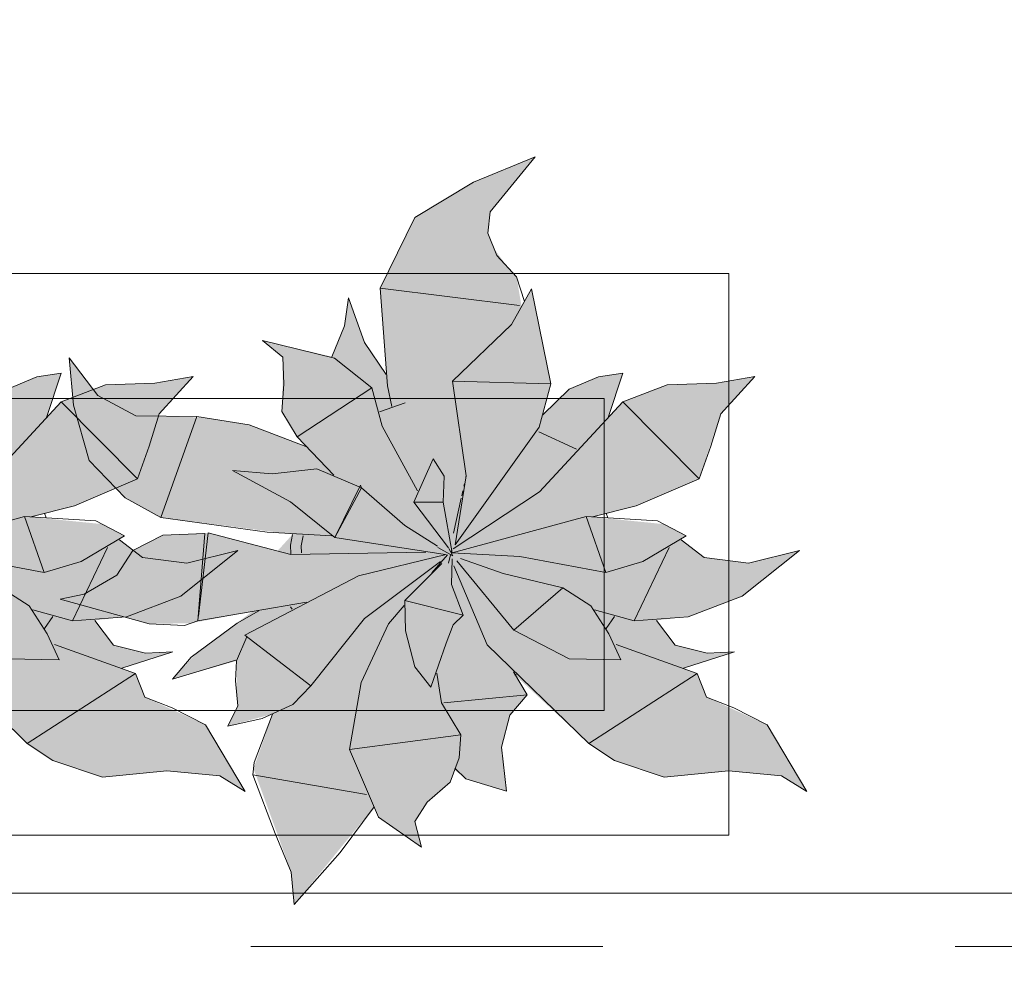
# Model space of a CAD drawing. Header units: millimetres. Extents: x -14761 to 157739, y -22400 to 107990.
# Tile 95 of 190: x 55853 to 56642, y 44942 to 45700. Entities that reach past the tile are written whole.
import ezdxf

# ---------------------------------------------------------------- set-up
doc = ezdxf.new("R2010")
doc.units = ezdxf.units.MM
doc.header["$MEASUREMENT"] = 0
doc.linetypes.add('Штриховая', pattern=[564.444447, 282.222223, -282.222223])
for name, color, linetype in [('Интерьер - Мебель', 7, 'Continuous'), ('Элемент Модели - Зона', 7, 'Continuous'), ('Элемент Модели - Оси', 7, 'Continuous')]:
    doc.layers.add(name, color=color, linetype=linetype)

msp = doc.modelspace()

# ---------------------------------------------------------------- hatches: boundary and pattern name
at = {"layer": 'Интерьер - Мебель', "linetype": 'Continuous', "lineweight": 0, "true_color": 0xffffff}
for points in [[(55816.15, 45590.04), (55766.58, 45569.75), (55719.56, 45541.55), (55691.97, 45484.92), (55696.64, 45415.74), (55680.4, 45439.77), (55666.47, 45477.04), (55663.32, 45454.63), (55653.25, 45429.87), (55597.71, 45442.97), (55613.83, 45429.53), (55613.58, 45392.45), (55613.06, 45385.9), (55625.46, 45365.63), (55632.43, 45357.88), (55585.76, 45375.64), (55550.45, 45381.26), (55501.89, 45382.48), (55465.75, 45398.95), (55442.83, 45429.04), (55446.13, 45391.12), (55458.87, 45346.78), (55487.68, 45316.74), (55516.29, 45301.15), (55621.73, 45287.56), (55609.69, 45274.34), (55554.2, 45288.77), (55517.87, 45287.01), (55493.82, 45274.6), (55480.94, 45254.94), (55454.84, 45239.68), (55435.52, 45235.53), (55506.76, 45215.81), (55540.5, 45216.41), (55589.39, 45225.74), (55544.57, 45192.32), (55525.39, 45171.52), (55576.76, 45186.17), (55576.95, 45160.26), (55577.96, 45150.21), (55569.88, 45133.99), (55605.74, 45143.6), (55590.44, 45099.78), (55620.69, 45016.93), (55623.13, 44990.9), (55687.11, 45069.31), (55690.68, 45060.93), (55724.95, 45036.89), (55719.81, 45057.52), (55729.63, 45072.91), (55748.1, 45088.94), (55751.59, 45098.75), (55760.52, 45091.61), (55793.2, 45081.72), (55789.24, 45117.09), (55795.8, 45142.64), (55809.77, 45158.91), (55799.57, 45175.13), (55859.12, 45120.01), (55879.74, 45106.33), (55919.39, 45093.11), (55970.9, 45098.13), (56013.54, 45094), (56033.79, 45081.45), (56001.88, 45134.96), (55953.45, 45157.16), (55945.91, 45176.06), (55934.93, 45180.36), (55975.79, 45193.34), (55953.99, 45192.28), (55928.29, 45198.83), (55913.25, 45218.68), (55938.69, 45221.59), (55982.08, 45238.15), (56027.95, 45274.55), (55986.9, 45264.53), (55951.53, 45269.01), (55933.02, 45283.14), (55937.09, 45286.43), (55919.13, 45295.77), (55862.1, 45301.51), (55896.94, 45310.41), (55947.52, 45332.13), (55964.79, 45384.13), (55992.06, 45414.12), (55961.33, 45408.73), (55921.88, 45407.51), (55886.42, 45393.86), (55874.51, 45381.31), (55886.44, 45416.8), (55866.75, 45413.79), (55843.35, 45403.94), (55822.35, 45383.29), (55828.75, 45408.05), (55813.14, 45484.37), (55805.2, 45469.99), (55801.23, 45493.89), (55793.32, 45502.45), (55783.16, 45516.6), (55778.24, 45528.79), (55780.07, 45546.08)], [(56266.15, 45590.04), (56216.58, 45569.75), (56169.56, 45541.55), (56141.97, 45484.92), (56146.64, 45415.74), (56130.4, 45439.77), (56116.47, 45477.04), (56113.32, 45454.63), (56103.25, 45429.87), (56047.71, 45442.97), (56063.83, 45429.53), (56063.58, 45392.45), (56063.06, 45385.9), (56075.46, 45365.63), (56082.43, 45357.88), (56035.76, 45375.64), (56000.45, 45381.26), (55951.89, 45382.48), (55915.75, 45398.95), (55892.83, 45429.04), (55896.13, 45391.12), (55908.87, 45346.78), (55937.68, 45316.74), (55966.29, 45301.15), (56071.73, 45287.56), (56059.69, 45274.34), (56004.2, 45288.77), (55967.87, 45287.01), (55943.82, 45274.6), (55930.94, 45254.94), (55904.84, 45239.68), (55885.52, 45235.53), (55956.76, 45215.81), (55990.5, 45216.41), (56039.39, 45225.74), (55994.57, 45192.32), (55975.39, 45171.52), (56026.76, 45186.17), (56026.95, 45160.26), (56027.96, 45150.21), (56019.88, 45133.99), (56055.74, 45143.6), (56040.44, 45099.78), (56070.69, 45016.93), (56073.13, 44990.9), (56137.11, 45069.31), (56140.68, 45060.93), (56174.95, 45036.89), (56169.81, 45057.52), (56179.63, 45072.91), (56198.1, 45088.94), (56201.59, 45098.75), (56210.52, 45091.61), (56243.2, 45081.72), (56239.24, 45117.09), (56245.8, 45142.64), (56259.77, 45158.91), (56249.57, 45175.13), (56309.12, 45120.01), (56329.74, 45106.33), (56369.39, 45093.11), (56420.9, 45098.13), (56463.54, 45094), (56483.79, 45081.45), (56451.88, 45134.96), (56403.45, 45157.16), (56395.91, 45176.06), (56384.93, 45180.36), (56425.79, 45193.34), (56403.99, 45192.28), (56378.29, 45198.83), (56363.25, 45218.68), (56388.69, 45221.59), (56432.08, 45238.15), (56477.95, 45274.55), (56436.9, 45264.53), (56401.53, 45269.01), (56383.02, 45283.14), (56387.09, 45286.43), (56369.13, 45295.77), (56312.1, 45301.51), (56346.94, 45310.41), (56397.52, 45332.13), (56414.79, 45384.13), (56442.06, 45414.12), (56411.33, 45408.73), (56371.88, 45407.51), (56336.42, 45393.86), (56324.51, 45381.31), (56336.44, 45416.8), (56316.75, 45413.79), (56293.35, 45403.94), (56272.35, 45383.29), (56278.75, 45408.05), (56263.14, 45484.37), (56255.2, 45469.99), (56251.23, 45493.89), (56243.32, 45502.45), (56233.16, 45516.6), (56228.24, 45528.79), (56230.07, 45546.08)]]:
    msp.add_hatch(color=7, dxfattribs=at).paths.add_polyline_path(points)

# ---------------------------------------------------------------- linework, layer by layer
at = {"layer": 'Интерьер - Мебель', "color": 7, "linetype": 'Continuous', "lineweight": 15}
for p, q in [((56266.15, 45590.04), (56216.58, 45569.75)), ((56266.15, 45590.04), (56216.58, 45569.75)), ((56266.15, 45590.04), (56230.07, 45546.08)), ((56266.15, 45590.04), (56230.07, 45546.08)), ((56216.58, 45569.75), (56169.56, 45541.55)), ((56216.58, 45569.75), (56169.56, 45541.55)), ((56230.07, 45546.08), (56228.24, 45528.79)), ((56230.07, 45546.08), (56228.24, 45528.79)), ((56169.56, 45541.55), (56141.97, 45484.92)), ((56169.56, 45541.55), (56141.97, 45484.92)), ((56228.24, 45528.79), (56235.41, 45511.02)), ((56228.24, 45528.79), (56235.41, 45511.02)), ((56235.41, 45511.02), (56251.23, 45493.89)), ((56235.41, 45511.02), (56251.23, 45493.89)), ((56421.34, 45496.46), (54621.34, 45496.46)), ((56421.34, 45046.46), (56421.34, 45496.46)), ((56251.23, 45493.89), (56257.56, 45474.16)), ((56251.23, 45493.89), (56257.56, 45474.16)), ((56141.97, 45484.92), (56253.66, 45470.82)), ((56141.97, 45484.92), (56147.92, 45406.53)), ((56141.97, 45484.92), (56253.66, 45470.82)), ((56141.97, 45484.92), (56147.92, 45406.53)), ((56263.14, 45484.37), (56247.27, 45455.61)), ((56263.14, 45484.37), (56247.27, 45455.61)), ((56263.14, 45484.37), (56278.75, 45408.05)), ((56263.14, 45484.37), (56278.75, 45408.05)), ((56116.47, 45477.04), (56113.32, 45454.63)), ((56116.47, 45477.04), (56113.32, 45454.63)), ((56116.47, 45477.04), (56129.43, 45441.19)), ((56116.47, 45477.04), (56129.43, 45441.19)), ((56113.32, 45454.63), (56103.25, 45429.87)), ((56113.32, 45454.63), (56103.25, 45429.87)), ((56247.27, 45455.61), (56199.79, 45410.42)), ((56247.27, 45455.61), (56199.79, 45410.42)), ((56047.71, 45442.97), (56063.83, 45429.53)), ((56047.71, 45442.97), (56105.38, 45428.78)), ((56047.71, 45442.97), (56063.83, 45429.53)), ((56047.71, 45442.97), (56105.38, 45428.78)), ((56129.43, 45441.19), (56146.64, 45415.74)), ((56129.43, 45441.19), (56146.64, 45415.74)), ((55892.83, 45429.04), (55896.13, 45391.12)), ((55892.83, 45429.04), (55915.75, 45398.95)), ((55892.83, 45429.04), (55896.13, 45391.12)), ((55892.83, 45429.04), (55915.75, 45398.95)), ((56063.83, 45429.53), (56064.82, 45408.01)), ((56063.83, 45429.53), (56064.82, 45408.01)), ((56105.38, 45428.78), (56135.14, 45404.99)), ((56105.38, 45428.78), (56135.14, 45404.99)), ((55866.75, 45413.79), (55843.35, 45403.94)), ((55866.75, 45413.79), (55843.35, 45403.94)), ((55886.44, 45416.8), (55866.75, 45413.79)), ((55886.44, 45416.8), (55866.75, 45413.79)), ((55886.44, 45416.8), (55874.51, 45381.31)), ((55886.44, 45416.8), (55874.51, 45381.31)), ((55992.06, 45414.12), (55961.33, 45408.73)), ((55992.06, 45414.12), (55961.33, 45408.73)), ((55992.06, 45414.12), (55964.79, 45384.13)), ((55992.06, 45414.12), (55964.79, 45384.13)), ((56199.79, 45410.42), (56278.75, 45408.05)), ((56199.79, 45410.42), (56210.91, 45334.34)), ((56199.79, 45410.42), (56278.75, 45408.05)), ((56199.79, 45410.42), (56210.91, 45334.34)), ((56316.75, 45413.79), (56293.35, 45403.94)), ((56316.75, 45413.79), (56293.35, 45403.94)), ((56336.44, 45416.8), (56316.75, 45413.79)), ((56336.44, 45416.8), (56316.75, 45413.79)), ((56336.44, 45416.8), (56324.51, 45381.31)), ((56336.44, 45416.8), (56324.51, 45381.31)), ((56442.06, 45414.12), (56411.33, 45408.73)), ((56442.06, 45414.12), (56411.33, 45408.73)), ((56442.06, 45414.12), (56414.79, 45384.13)), ((56442.06, 45414.12), (56414.79, 45384.13)), ((55921.88, 45407.51), (55886.42, 45393.86)), ((55921.88, 45407.51), (55886.42, 45393.86)), ((55961.33, 45408.73), (55921.88, 45407.51)), ((55961.33, 45408.73), (55921.88, 45407.51)), ((56064.82, 45408.01), (56063.06, 45385.9)), ((56064.82, 45408.01), (56063.06, 45385.9)), ((56135.14, 45404.99), (56075.46, 45365.63)), ((56135.14, 45404.99), (56075.46, 45365.63)), ((56135.14, 45404.99), (56143.53, 45374.2)), ((56135.14, 45404.99), (56143.53, 45374.2)), ((56147.92, 45406.53), (56151.32, 45390.04)), ((56147.92, 45406.53), (56151.32, 45390.04)), ((56278.75, 45408.05), (56269.2, 45373.41)), ((56278.75, 45408.05), (56269.2, 45373.41)), ((56293.35, 45403.94), (56272.35, 45383.29)), ((56293.35, 45403.94), (56272.35, 45383.29)), ((56371.88, 45407.51), (56336.42, 45393.86)), ((56371.88, 45407.51), (56336.42, 45393.86)), ((56411.33, 45408.73), (56371.88, 45407.51)), ((56411.33, 45408.73), (56371.88, 45407.51)), ((56321.34, 45396.46), (54721.34, 45396.46)), ((55886.42, 45393.86), (55819.59, 45321.58)), ((55886.42, 45393.86), (55819.59, 45321.58)), ((55886.42, 45393.86), (55947.52, 45332.13)), ((55886.42, 45393.86), (55947.52, 45332.13)), ((55915.75, 45398.95), (55946.1, 45382.53)), ((55915.75, 45398.95), (55946.1, 45382.53)), ((56336.42, 45393.86), (56269.59, 45321.58)), ((56336.42, 45393.86), (56269.59, 45321.58)), ((56321.34, 45146.46), (56321.34, 45396.46)), ((56336.42, 45393.86), (56397.52, 45332.13)), ((56336.42, 45393.86), (56397.52, 45332.13)), ((55896.13, 45391.12), (55908.87, 45346.78)), ((55896.13, 45391.12), (55908.87, 45346.78)), ((56063.06, 45385.9), (56075.46, 45365.63)), ((56063.06, 45385.9), (56075.46, 45365.63)), ((56161.91, 45392.89), (56141.26, 45385.78)), ((56161.91, 45392.89), (56141.26, 45385.78)), ((55946.1, 45382.53), (55994.92, 45382.14)), ((55946.1, 45382.53), (55994.92, 45382.14)), ((55964.79, 45384.13), (55956.84, 45358.28)), ((55964.79, 45384.13), (55956.84, 45358.28)), ((55994.92, 45382.14), (55966.29, 45301.15)), ((55994.92, 45382.14), (55966.29, 45301.15)), ((55994.92, 45382.14), (56036.9, 45375.46)), ((55994.92, 45382.14), (56036.9, 45375.46)), ((56414.79, 45384.13), (56406.84, 45358.28)), ((56414.79, 45384.13), (56406.84, 45358.28)), ((56036.9, 45375.46), (56082.43, 45357.88)), ((56036.9, 45375.46), (56082.43, 45357.88)), ((56143.53, 45374.2), (56171.79, 45322.36)), ((56143.53, 45374.2), (56171.79, 45322.36)), ((56269.2, 45373.41), (56201.99, 45279.3)), ((56269.2, 45373.41), (56201.99, 45279.3)), ((56075.46, 45365.63), (56104.8, 45334.92)), ((56075.46, 45365.63), (56104.8, 45334.92)), ((56269.16, 45369.74), (56299.27, 45355.91)), ((56269.16, 45369.74), (56299.27, 45355.91)), ((55956.84, 45358.28), (55947.52, 45332.13)), ((55956.84, 45358.28), (55947.52, 45332.13)), ((56406.84, 45358.28), (56397.52, 45332.13)), ((56406.84, 45358.28), (56397.52, 45332.13)), ((55908.87, 45346.78), (55937.68, 45316.74)), ((55908.87, 45346.78), (55937.68, 45316.74)), ((56184.4, 45347.96), (56168.97, 45313.26)), ((56184.4, 45347.96), (56168.97, 45313.26)), ((56184.4, 45347.96), (56193.25, 45334.17)), ((56184.4, 45347.96), (56193.25, 45334.17)), ((56023.57, 45338.8), (56055.45, 45335.98)), ((56023.57, 45338.8), (56069.96, 45313.74)), ((56023.57, 45338.8), (56055.45, 45335.98)), ((56023.57, 45338.8), (56069.96, 45313.74)), ((56091.05, 45340), (56055.45, 45335.98)), ((56091.05, 45340), (56055.45, 45335.98)), ((56091.05, 45340), (56126.92, 45324.76)), ((56091.05, 45340), (56126.92, 45324.76)), ((55947.52, 45332.13), (55896.94, 45310.41)), ((55947.52, 45332.13), (55896.94, 45310.41)), ((56193.25, 45334.17), (56192.51, 45313.48)), ((56193.25, 45334.17), (56192.51, 45313.48)), ((56210.91, 45334.34), (56201.99, 45279.3)), ((56210.91, 45334.34), (56201.99, 45279.3)), ((56210.67, 45333.96), (56210.46, 45332.99)), ((56210.67, 45333.96), (56210.46, 45332.99)), ((56397.52, 45332.13), (56346.94, 45310.41)), ((56397.52, 45332.13), (56346.94, 45310.41)), ((56126.2, 45327.02), (56105.67, 45285.19)), ((56126.2, 45327.02), (56105.67, 45285.19)), ((56126.92, 45324.76), (56105.67, 45285.19)), ((56126.92, 45324.76), (56105.67, 45285.19)), ((56126.2, 45327.02), (56126.92, 45324.76)), ((56126.2, 45327.02), (56126.92, 45324.76)), ((56126.92, 45324.76), (56161.62, 45294.78)), ((56126.92, 45324.76), (56161.62, 45294.78)), ((56209.4, 45328.16), (56208.98, 45326.23)), ((56209.4, 45328.16), (56208.98, 45326.23)), ((55937.68, 45316.74), (55966.29, 45301.15)), ((55937.68, 45316.74), (55966.29, 45301.15)), ((56269.59, 45321.58), (56200.27, 45275.9)), ((56269.59, 45321.58), (56200.27, 45275.9)), ((56206.88, 45316.56), (56200.77, 45288.58)), ((56206.88, 45316.56), (56200.77, 45288.58)), ((56208.14, 45322.36), (56207.3, 45318.5)), ((56208.14, 45322.36), (56207.3, 45318.5)), ((55896.94, 45310.41), (55862.12, 45301.51)), ((55896.94, 45310.41), (55862.12, 45301.51)), ((56069.96, 45313.74), (56105.67, 45285.19)), ((56069.96, 45313.74), (56105.67, 45285.19)), ((56192.51, 45313.48), (56168.97, 45313.26)), ((56192.51, 45313.48), (56168.97, 45313.26)), ((56168.97, 45313.26), (56196.69, 45276.66)), ((56168.97, 45313.26), (56196.69, 45276.66)), ((56192.51, 45313.48), (56199.68, 45272.71)), ((56192.51, 45313.48), (56199.68, 45272.71)), ((56346.94, 45310.41), (56312.12, 45301.51)), ((56346.94, 45310.41), (56312.12, 45301.51)), ((55856.91, 45301.82), (55749.68, 45272.71)), ((55856.91, 45301.82), (55749.68, 45272.71)), ((55856.91, 45301.82), (55914.07, 45298.4)), ((55856.91, 45301.82), (55872.77, 45256.94)), ((55856.91, 45301.82), (55914.07, 45298.4)), ((55856.91, 45301.82), (55872.77, 45256.94)), ((55873.02, 45304.62), (55874.23, 45300.85)), ((55873.02, 45304.62), (55874.23, 45300.85)), ((55966.29, 45301.15), (56051.27, 45289.21)), ((55966.29, 45301.15), (56051.27, 45289.21)), ((56306.91, 45301.82), (56199.68, 45272.71)), ((56306.91, 45301.82), (56199.68, 45272.71)), ((56306.91, 45301.82), (56364.07, 45298.4)), ((56306.91, 45301.82), (56322.77, 45256.94)), ((56306.91, 45301.82), (56364.07, 45298.4)), ((56306.91, 45301.82), (56322.77, 45256.94)), ((56323.02, 45304.62), (56324.23, 45300.85)), ((56323.02, 45304.62), (56324.23, 45300.85)), ((55914.07, 45298.4), (55937.09, 45286.43)), ((55914.07, 45298.4), (55937.09, 45286.43)), ((56161.62, 45294.78), (56187.9, 45278.16)), ((56161.62, 45294.78), (56187.9, 45278.16)), ((56364.07, 45298.4), (56387.09, 45286.43)), ((56364.07, 45298.4), (56387.09, 45286.43)), ((55937.09, 45286.43), (55902.42, 45265.71)), ((55937.09, 45286.43), (55902.42, 45265.71)), ((55967.87, 45287.01), (55943.82, 45274.6)), ((55967.87, 45287.01), (55943.82, 45274.6)), ((56001.43, 45288.17), (55967.87, 45287.01)), ((56001.43, 45288.17), (55967.87, 45287.01)), ((56001.43, 45288.17), (55995.84, 45218.16)), ((56001.43, 45288.17), (55995.84, 45218.16)), ((56004.2, 45288.77), (55996.3, 45221.98)), ((56004.2, 45288.77), (55996.3, 45221.98)), ((56004.2, 45288.77), (56070.4, 45271.56)), ((56004.2, 45288.77), (56070.4, 45271.56)), ((56051.27, 45289.21), (56103.22, 45286.43)), ((56051.27, 45289.21), (56103.22, 45286.43)), ((56071.73, 45287.56), (56069.98, 45278.84)), ((56071.73, 45287.56), (56069.98, 45278.84)), ((56080.27, 45286.46), (56078.67, 45278.43)), ((56080.27, 45286.46), (56078.67, 45278.43)), ((56105.67, 45285.19), (56194.01, 45271.42)), ((56105.67, 45285.19), (56194.01, 45271.42)), ((56387.09, 45286.43), (56352.42, 45265.71)), ((56387.09, 45286.43), (56352.42, 45265.71)), ((55923.43, 45277.14), (55895.47, 45218.35)), ((55923.43, 45277.14), (55895.47, 45218.35)), ((55933.02, 45283.14), (55951.53, 45269.01)), ((55933.02, 45283.14), (55951.53, 45269.01)), ((56069.98, 45278.84), (56070.37, 45272.09)), ((56069.98, 45278.84), (56070.37, 45272.09)), ((56078.67, 45278.43), (56078.99, 45272.77)), ((56078.67, 45278.43), (56078.99, 45272.77)), ((56188.04, 45276.92), (56200.06, 45270.47)), ((56188.04, 45276.92), (56200.06, 45270.47)), ((56196.95, 45276.19), (56200.06, 45270.47)), ((56196.95, 45276.19), (56200.06, 45270.47)), ((56373.43, 45277.14), (56345.47, 45218.35)), ((56373.43, 45277.14), (56345.47, 45218.35)), ((56383.02, 45283.14), (56401.53, 45269.01)), ((56383.02, 45283.14), (56401.53, 45269.01)), ((55803.7, 45269.88), (55872.77, 45256.94)), ((55803.7, 45269.88), (55872.77, 45256.94)), ((55943.82, 45274.6), (55930.94, 45254.94)), ((55943.82, 45274.6), (55930.94, 45254.94)), ((55951.53, 45269.01), (55986.9, 45264.53)), ((55951.53, 45269.01), (55986.9, 45264.53)), ((56027.95, 45274.55), (55982.08, 45238.15)), ((56027.95, 45274.55), (55982.08, 45238.15)), ((56027.95, 45274.55), (55986.9, 45264.53)), ((56027.95, 45274.55), (55986.9, 45264.53)), ((56178.56, 45273.4), (56070.4, 45271.56)), ((56178.56, 45273.4), (56070.4, 45271.56)), ((56194.84, 45271.52), (56124.46, 45254.22)), ((56194.84, 45271.52), (56124.46, 45254.22)), ((56195.89, 45271.28), (56183.37, 45256.65)), ((56195.89, 45271.28), (56183.37, 45256.65)), ((56198.29, 45271.28), (56196.64, 45264.43)), ((56198.29, 45271.28), (56196.64, 45264.43)), ((56199.24, 45275.2), (56198.77, 45273.24)), ((56199.24, 45275.2), (56198.77, 45273.24)), ((56198.93, 45273.7), (56199.68, 45272.71)), ((56198.93, 45273.7), (56199.68, 45272.71)), ((56199.55, 45268.02), (56198.98, 45247.27)), ((56199.55, 45268.02), (56198.98, 45247.27)), ((56199.68, 45272.71), (56253.7, 45269.88)), ((56199.68, 45272.71), (56253.7, 45269.88)), ((56206.17, 45268.31), (56240.39, 45256.16)), ((56206.17, 45268.31), (56240.39, 45256.16)), ((56253.7, 45269.88), (56322.77, 45256.94)), ((56253.7, 45269.88), (56322.77, 45256.94)), ((56401.53, 45269.01), (56436.9, 45264.53)), ((56401.53, 45269.01), (56436.9, 45264.53)), ((56477.95, 45274.55), (56432.08, 45238.15)), ((56477.95, 45274.55), (56432.08, 45238.15)), ((56477.95, 45274.55), (56436.9, 45264.53)), ((56477.95, 45274.55), (56436.9, 45264.53)), ((55902.42, 45265.71), (55872.77, 45256.94)), ((55902.42, 45265.71), (55872.77, 45256.94)), ((56190.34, 45265.74), (56129.44, 45220.28)), ((56190.34, 45265.74), (56129.44, 45220.28)), ((56191.31, 45264.27), (56161.78, 45234.46)), ((56191.31, 45264.27), (56161.78, 45234.46)), ((56201, 45262.43), (56227.7, 45199.11)), ((56201, 45262.43), (56227.7, 45199.11)), ((56203.34, 45266.49), (56248.99, 45210.93)), ((56203.34, 45266.49), (56248.99, 45210.93)), ((56352.42, 45265.71), (56322.77, 45256.94)), ((56352.42, 45265.71), (56322.77, 45256.94)), ((55930.94, 45254.94), (55904.84, 45239.68)), ((55930.94, 45254.94), (55904.84, 45239.68)), ((56124.46, 45254.22), (56033.39, 45206.91)), ((56124.46, 45254.22), (56033.39, 45206.91)), ((56240.39, 45256.16), (56288.33, 45244.72)), ((56240.39, 45256.16), (56288.33, 45244.72)), ((55838.33, 45244.72), (55860.69, 45230.2)), ((55838.33, 45244.72), (55860.69, 45230.2)), ((56198.98, 45247.27), (56208.33, 45222.72)), ((56198.98, 45247.27), (56208.33, 45222.72)), ((56288.33, 45244.72), (56248.99, 45210.93)), ((56288.33, 45244.72), (56248.99, 45210.93)), ((56288.33, 45244.72), (56310.69, 45230.2)), ((56288.33, 45244.72), (56310.69, 45230.2)), ((55904.84, 45239.68), (55885.52, 45235.53)), ((55904.84, 45239.68), (55885.52, 45235.53)), ((55982.08, 45238.15), (55938.69, 45221.59)), ((55982.08, 45238.15), (55938.69, 45221.59)), ((56432.08, 45238.15), (56388.69, 45221.59)), ((56432.08, 45238.15), (56388.69, 45221.59)), ((55860.69, 45230.2), (55875.19, 45207.97)), ((55860.69, 45230.2), (55875.19, 45207.97)), ((55885.52, 45235.53), (55956.76, 45215.81)), ((55885.52, 45235.53), (55956.76, 45215.81)), ((56082.93, 45233.31), (55995.84, 45218.16)), ((56082.93, 45233.31), (55995.84, 45218.16)), ((56070.2, 45229.58), (56071.48, 45227.62)), ((56070.2, 45229.58), (56071.48, 45227.62)), ((56161.05, 45230.55), (56148.53, 45215.93)), ((56161.05, 45230.55), (56148.53, 45215.93)), ((56161.78, 45234.46), (56208.33, 45222.72)), ((56161.78, 45234.46), (56162.11, 45210.39)), ((56161.78, 45234.46), (56208.33, 45222.72)), ((56161.78, 45234.46), (56162.11, 45210.39)), ((56310.69, 45230.2), (56325.19, 45207.97)), ((56310.69, 45230.2), (56325.19, 45207.97)), ((55863.74, 45227.16), (55895.47, 45218.35)), ((55863.74, 45227.16), (55895.47, 45218.35)), ((55879.58, 45221.86), (55872.88, 45212.19)), ((55879.58, 45221.86), (55872.88, 45212.19)), ((55938.69, 45221.59), (55895.47, 45218.35)), ((55938.69, 45221.59), (55895.47, 45218.35)), ((56044.67, 45226.33), (56027.37, 45216.48)), ((56044.67, 45226.33), (56027.37, 45216.48)), ((56129.44, 45220.28), (56086.23, 45166.34)), ((56129.44, 45220.28), (56086.23, 45166.34)), ((56208.33, 45222.72), (56200.47, 45215)), ((56208.33, 45222.72), (56200.47, 45215)), ((56313.74, 45227.16), (56345.47, 45218.35)), ((56313.74, 45227.16), (56345.47, 45218.35)), ((56329.58, 45221.86), (56322.88, 45212.19)), ((56329.58, 45221.86), (56322.88, 45212.19)), ((56388.69, 45221.59), (56345.47, 45218.35)), ((56388.69, 45221.59), (56345.47, 45218.35)), ((55913.25, 45218.68), (55928.29, 45198.83)), ((55913.25, 45218.68), (55928.29, 45198.83)), ((55956.76, 45215.81), (55985.16, 45214.67)), ((55956.76, 45215.81), (55985.16, 45214.67)), ((55995.84, 45218.16), (55985.16, 45214.67)), ((55995.84, 45218.16), (55985.16, 45214.67)), ((56027.37, 45216.48), (55990.37, 45189.23)), ((56027.37, 45216.48), (55990.37, 45189.23)), ((56148.54, 45215.93), (56126.7, 45168.99)), ((56148.54, 45215.93), (56126.7, 45168.99)), ((56200.47, 45215), (56194.79, 45200.5)), ((56200.47, 45215), (56194.79, 45200.5)), ((56363.25, 45218.68), (56378.29, 45198.83)), ((56363.25, 45218.68), (56378.29, 45198.83)), ((55875.19, 45207.97), (55884.83, 45187.1)), ((55875.19, 45207.97), (55884.83, 45187.1)), ((56035.15, 45205.55), (56026.76, 45186.17)), ((56035.15, 45205.55), (56026.76, 45186.17)), ((56033.39, 45206.91), (56086.23, 45166.34)), ((56033.39, 45206.91), (56086.23, 45166.34)), ((56162.11, 45210.39), (56169.63, 45181.38)), ((56162.11, 45210.39), (56169.63, 45181.38)), ((56248.99, 45210.93), (56293.28, 45187.84)), ((56248.99, 45210.93), (56293.28, 45187.84)), ((56325.19, 45207.97), (56334.83, 45187.1)), ((56325.19, 45207.97), (56334.83, 45187.1)), ((55777.7, 45199.11), (55859.12, 45120.01)), ((55777.7, 45199.11), (55859.12, 45120.01)), ((55881, 45199.3), (55945.91, 45176.06)), ((55881, 45199.3), (55945.91, 45176.06)), ((55928.29, 45198.83), (55953.99, 45192.28)), ((55928.29, 45198.83), (55953.99, 45192.28)), ((56194.79, 45200.5), (56182.48, 45165.27)), ((56194.79, 45200.5), (56182.48, 45165.27)), ((56227.7, 45199.11), (56309.12, 45120.01)), ((56227.7, 45199.11), (56309.12, 45120.01)), ((56331, 45199.3), (56395.91, 45176.06)), ((56331, 45199.3), (56395.91, 45176.06)), ((56378.29, 45198.83), (56403.99, 45192.28)), ((56378.29, 45198.83), (56403.99, 45192.28)), ((55975.79, 45193.34), (55934.93, 45180.36)), ((55975.79, 45193.34), (55934.93, 45180.36)), ((55975.79, 45193.34), (55953.99, 45192.28)), ((55975.79, 45193.34), (55953.99, 45192.28)), ((55990.37, 45189.23), (55975.39, 45171.52)), ((55990.37, 45189.23), (55975.39, 45171.52)), ((56425.79, 45193.34), (56384.93, 45180.36)), ((56425.79, 45193.34), (56384.93, 45180.36)), ((56425.79, 45193.34), (56403.99, 45192.28)), ((56425.79, 45193.34), (56403.99, 45192.28)), ((55843.28, 45187.84), (55884.83, 45187.1)), ((55843.28, 45187.84), (55884.83, 45187.1)), ((56026.18, 45186.72), (55975.39, 45171.52)), ((56026.18, 45186.72), (55975.39, 45171.52)), ((56026.76, 45186.17), (56025.94, 45170.3)), ((56026.76, 45186.17), (56025.94, 45170.3)), ((56169.63, 45181.38), (56182.48, 45165.27)), ((56169.63, 45181.38), (56182.48, 45165.27)), ((56293.28, 45187.84), (56334.83, 45187.1)), ((56293.28, 45187.84), (56334.83, 45187.1)), ((55945.91, 45176.06), (55859.12, 45120.01)), ((55945.91, 45176.06), (55859.12, 45120.01)), ((55945.91, 45176.06), (55953.45, 45157.16)), ((55945.91, 45176.06), (55953.45, 45157.16)), ((56187.25, 45176.44), (56190.97, 45152.6)), ((56187.25, 45176.44), (56190.97, 45152.6)), ((56248.84, 45177.41), (56259.77, 45158.91)), ((56248.84, 45177.41), (56259.77, 45158.91)), ((56251.99, 45175.88), (56249.57, 45175.13)), ((56251.99, 45175.88), (56249.57, 45175.13)), ((56395.91, 45176.06), (56309.12, 45120.01)), ((56395.91, 45176.06), (56309.12, 45120.01)), ((56395.91, 45176.06), (56403.45, 45157.16)), ((56395.91, 45176.06), (56403.45, 45157.16)), ((56025.94, 45170.3), (56027.96, 45150.21)), ((56025.94, 45170.3), (56027.96, 45150.21)), ((56086.23, 45166.34), (56071.91, 45151.19)), ((56086.23, 45166.34), (56071.91, 45151.19)), ((56126.7, 45168.99), (56117.42, 45115.09)), ((56126.7, 45168.99), (56117.42, 45115.09)), ((55953.45, 45157.16), (55975.38, 45148.58)), ((55953.45, 45157.16), (55975.38, 45148.58)), ((56259.77, 45158.91), (56192.93, 45152.62)), ((56259.77, 45158.91), (56192.93, 45152.62)), ((56259.77, 45158.91), (56245.8, 45142.64)), ((56259.77, 45158.91), (56245.8, 45142.64)), ((56403.45, 45157.16), (56425.38, 45148.58)), ((56403.45, 45157.16), (56425.38, 45148.58)), ((56027.96, 45150.21), (56019.88, 45133.99)), ((56027.96, 45150.21), (56019.88, 45133.99)), ((56071.91, 45151.19), (56047.49, 45139.92)), ((56071.91, 45151.19), (56047.49, 45139.92)), ((56190.97, 45152.6), (56206.56, 45126.98)), ((56190.97, 45152.6), (56206.56, 45126.98)), ((54721.34, 45146.46), (56321.34, 45146.46)), ((55975.38, 45148.58), (56001.88, 45134.96)), ((55975.38, 45148.58), (56001.88, 45134.96)), ((56055.74, 45143.6), (56041.06, 45104.74)), ((56055.74, 45143.6), (56041.06, 45104.74)), ((56245.8, 45142.64), (56239.24, 45117.09)), ((56245.8, 45142.64), (56239.24, 45117.09)), ((56425.38, 45148.58), (56451.88, 45134.96)), ((56425.38, 45148.58), (56451.88, 45134.96)), ((56001.88, 45134.96), (56033.79, 45081.44)), ((56001.88, 45134.96), (56033.79, 45081.44)), ((56047.49, 45139.92), (56019.88, 45133.99)), ((56047.49, 45139.92), (56019.88, 45133.99)), ((56451.88, 45134.96), (56483.79, 45081.44)), ((56451.88, 45134.96), (56483.79, 45081.44)), ((56206.56, 45126.98), (56117.42, 45115.09)), ((56206.56, 45126.98), (56117.42, 45115.09)), ((56206.56, 45126.98), (56205.09, 45108.55)), ((56206.56, 45126.98), (56205.09, 45108.55)), ((55859.12, 45120.01), (55879.74, 45106.33)), ((55859.12, 45120.01), (55879.74, 45106.33)), ((56309.12, 45120.01), (56329.74, 45106.33)), ((56309.12, 45120.01), (56329.74, 45106.33)), ((56117.42, 45115.09), (56140.68, 45060.93)), ((56117.42, 45115.09), (56140.68, 45060.93)), ((56239.24, 45117.09), (56243.2, 45081.72)), ((56239.24, 45117.09), (56243.2, 45081.72)), ((55879.74, 45106.33), (55919.39, 45093.11)), ((55879.74, 45106.33), (55919.39, 45093.11)), ((56041.06, 45104.74), (56039.82, 45094.81)), ((56041.06, 45104.74), (56039.82, 45094.81)), ((56205.09, 45108.55), (56198.1, 45088.94)), ((56205.09, 45108.55), (56198.1, 45088.94)), ((56329.74, 45106.33), (56369.39, 45093.11)), ((56329.74, 45106.33), (56369.39, 45093.11)), ((55970.9, 45098.13), (55919.39, 45093.11)), ((55970.9, 45098.13), (55919.39, 45093.11)), ((55970.9, 45098.13), (56013.54, 45094)), ((55970.9, 45098.13), (56013.54, 45094)), ((56013.54, 45094), (56033.79, 45081.44)), ((56013.54, 45094), (56033.79, 45081.44)), ((56039.82, 45094.81), (56131.01, 45079.13)), ((56039.82, 45094.81), (56057.79, 45047.96)), ((56039.82, 45094.81), (56131.01, 45079.13)), ((56039.82, 45094.81), (56057.79, 45047.96)), ((56201.65, 45100.21), (56210.52, 45091.61)), ((56201.65, 45100.21), (56210.52, 45091.61)), ((56420.9, 45098.13), (56369.39, 45093.11)), ((56420.9, 45098.13), (56369.39, 45093.11)), ((56420.9, 45098.13), (56463.54, 45094)), ((56420.9, 45098.13), (56463.54, 45094)), ((56463.54, 45094), (56483.79, 45081.44)), ((56463.54, 45094), (56483.79, 45081.44)), ((56198.1, 45088.94), (56179.63, 45072.91)), ((56198.1, 45088.94), (56179.63, 45072.91)), ((56210.52, 45091.61), (56243.2, 45081.72)), ((56210.52, 45091.61), (56243.2, 45081.72)), ((56179.63, 45072.91), (56169.81, 45057.52)), ((56179.63, 45072.91), (56169.81, 45057.52)), ((56137.11, 45069.31), (56109.93, 45032.6)), ((56137.11, 45069.31), (56109.93, 45032.6)), ((56140.68, 45060.93), (56174.95, 45036.89)), ((56140.68, 45060.93), (56174.95, 45036.89)), ((56169.81, 45057.52), (56174.95, 45036.89)), ((56169.81, 45057.52), (56174.95, 45036.89)), ((56057.79, 45047.96), (56070.69, 45016.93)), ((56057.79, 45047.96), (56070.69, 45016.93)), ((54621.34, 45046.46), (56421.34, 45046.46)), ((56109.93, 45032.6), (56073.13, 44990.9)), ((56109.93, 45032.6), (56073.13, 44990.9)), ((56070.69, 45016.93), (56073.13, 44990.9)), ((56070.69, 45016.93), (56073.13, 44990.9))]:
    msp.add_line(p, q, dxfattribs=at)
at = {"layer": 'Элемент Модели - Зона', "color": 7, "linetype": 'Штриховая', "lineweight": 15, "flags": 128}
for points in [[(36150, 44957.41), (36110, 44957.41), (36110, 36320), (41880.26, 36320), (41880.26, 39141.58), (45142.53, 42405.14), (45156.67, 42391), (45156.67, 42420), (63300, 42420), (63300, 42400), (77399.73, 42400), (77399.73, 42420), (114081.36, 42420), (117316.72, 39176.53), (117320.06, 38841.89), (117320.06, 36305), (117360, 36305), (117360, 34300), (117120, 34300), (117120, 35700), (116700, 35700), (116700, 36100), (108300, 36100), (108300, 35700), (107700, 35700), (107700, 36100), (99320, 36100), (99320, 26970), (107700, 26970), (107700, 27650), (108300, 27650), (108300, 26460), (112380, 26460), (112380, 27370), (112500, 27370), (112500, 21180.11), (117120, 21180.11), (117120, 26250), (116650, 26250), (116650, 27750), (117120, 27750), (117120, 32800), (117360, 32800), (117360, 20150.06), (117120, 20150.06), (117120, 20940.11), (99320, 20940.11), (99320, 14650.06), (117120, 14650.06), (117120, 17700.06), (116700.06, 17700.06), (116700.06, 18325.56), (117120, 18325.56), (117120, 18650.06), (117360, 18650.06), (117360, 18320.06), (120850, 18320.06), (120850, 37205.12), (120238.88, 37205.12), (120238.88, 45000), (125700, 45000), (125700, 45300), (126300, 45300), (126300, 45000), (141025, 45000), (141025, 45100), (140125, 45100), (140125, 47500), (132700, 47500), (132700, 53680), (130530, 53680), (130530, 54300), (129182.9, 54300), (126300, 54300), (126300, 53700), (125700, 53700), (125700, 54212.5), (124799.78, 54212.5), (117300, 54212.5), (117300, 53700), (116700, 53700), (116700, 54212.5), (108300, 54212.5), (108300, 53700), (107700, 53700), (107700, 54212.5), (99300, 54212.5), (99300, 53700), (98700, 53700), (98700, 54212.5), (90650, 54212.5), (90650, 53700), (90050, 53700), (89950, 53700), (89950, 48632.8), (77450.06, 48632.8), (77450.06, 53800), (77450.06, 61690), (77460.06, 61690), (77460.06, 67850), (74720, 67850), (74720, 59730), (73964.53, 59730), (73964.53, 54212), (72300.06, 54212), (72300.06, 53700), (71700.06, 53700), (71700.06, 54212), (63300, 54212), (63300, 53700), (62700, 53700), (62700, 54212), (61025.03, 54212), (61025.03, 46500), (61025.03, 45000), (54300, 45000), (54300, 44700), (53700, 44700), (53700, 45000), (45300, 45000), (45300, 44700), (44700, 44700), (44700, 45000), (36750, 45000), (36750, 44700), (36150, 44700)], [(36110, 45157.41), (36110, 44957.41), (36150, 44957.41), (36150, 45300), (36750, 45300), (36750, 45000), (44700, 45000), (44700, 45300), (45300, 45300), (45300, 45000), (53700, 45000), (53700, 45300), (54300, 45300), (54300, 44957.41), (61025.03, 44957.41), (61025.03, 54212.5), (61035.53, 54212.5), (61035.53, 59730), (60580, 59730), (60580, 63080), (60300, 63080), (60300, 63320), (62680, 63320), (62680, 64500), (55920, 64500), (55920, 63320), (58800, 63320), (58800, 63080), (58000, 63080), (58000, 52600), (48600, 52600), (48600, 53700), (36110, 53700), (36110, 53650)]]:
    msp.add_lwpolyline(points, close=True, dxfattribs=at)
at = {"layer": 'Элемент Модели - Оси', "color": 7, "linetype": 'Continuous', "lineweight": 15}
msp.add_line((-12760.58, 45000), (155650, 45000), dxfattribs=at)

doc.saveas('drawing.dxf')
